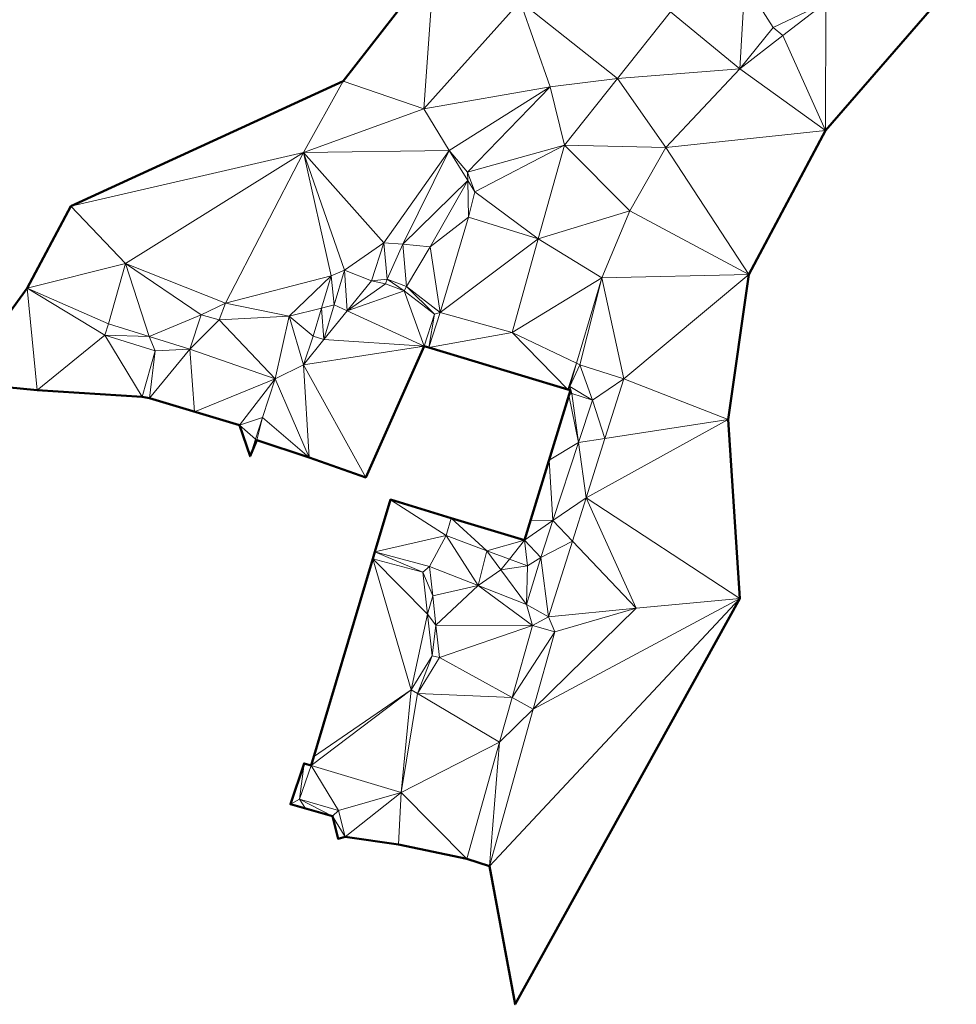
# Model space of a CAD drawing. Header units: metres. Extents: x 3490451 to 6981510, y 5754235 to 11509207.
# Tile 7 of 77: x 3490526 to 3490565, y 5754345 to 5754386. Entities that reach past the tile are written whole.
import ezdxf

# ---------------------------------------------------------------- set-up
doc = ezdxf.new("R2010")
doc.units = ezdxf.units.M
doc.layers.add('Kartierung-05$0$$VERB', color=7, linetype='Continuous', lineweight=18, true_color=0x82563a)

msp = doc.modelspace()

# ---------------------------------------------------------------- linework, layer by layer
at = {"layer": 'Kartierung-05$0$$VERB', "color": 1, "lineweight": 50, "ltscale": 0.02}
msp.add_lwpolyline([(3490543.135, 5754388.506), (3490539.369, 5754383.659), (3490528.106, 5754378.489), (3490526.301, 5754375.091), (3490523.46, 5754371.198), (3490526.709, 5754370.881), (3490531.058, 5754370.597), (3490531.364, 5754370.541), (3490535.091, 5754369.427), (3490535.524, 5754368.147), (3490535.802, 5754368.806), (3490537.973, 5754368.09), (3490540.312, 5754367.271), (3490542.728, 5754372.703), (3490542.918, 5754372.642), (3490548.664, 5754370.91), (3490548.778, 5754370.876), (3490546.884, 5754364.672), (3490543.85, 5754365.588), (3490541.333, 5754366.348), (3490540.688, 5754364.189), (3490540.602, 5754363.902), (3490538.046, 5754355.351), (3490537.758, 5754355.437), (3490537.189, 5754353.752), (3490538.931, 5754353.249), (3490539.165, 5754352.324), (3490539.456, 5754352.398), (3490541.66, 5754352.085), (3490544.488, 5754351.495), (3490545.426, 5754351.187), (3490546.485, 5754345.473), (3490555.782, 5754362.266), (3490555.307, 5754369.665), (3490556.162, 5754375.669), (3490559.332, 5754381.616), (3490564.746, 5754387.847)], dxfattribs=at)
at = {"layer": 'Kartierung-05$0$$VERB'}
for points in [[(3490543.135, 5754388.506, 167.317), (3490539.369, 5754383.659, 166.478), (3490542.713, 5754382.517, 166.095)], [(3490546.702, 5754386.957, 165.546), (3490543.135, 5754388.506, 167.317), (3490542.713, 5754382.517, 166.095)], [(3490555.99, 5754387.727, 164.376), (3490552.915, 5754386.528, 164.809), (3490555.79, 5754384.173, 164.503)], [(3490555.99, 5754387.727, 164.376), (3490555.79, 5754384.173, 164.503), (3490557.17, 5754385.877, 164.281)], [(3490555.99, 5754387.727, 164.376), (3490559.352, 5754386.912, 163.952), (3490557.17, 5754385.877, 164.281)], [(3490559.332, 5754381.616, 163.464), (3490559.352, 5754386.912, 163.952), (3490564.746, 5754387.847, 163.073)], [(3490546.702, 5754386.957, 165.546), (3490542.713, 5754382.517, 166.095), (3490547.94, 5754383.432, 165.473)], [(3490550.723, 5754383.769, 165.171), (3490546.702, 5754386.957, 165.546), (3490552.915, 5754386.528, 164.809)], [(3490550.723, 5754383.769, 165.171), (3490546.702, 5754386.957, 165.546), (3490547.94, 5754383.432, 165.473)], [(3490557.571, 5754385.543, 164.227), (3490559.352, 5754386.912, 163.952), (3490557.17, 5754385.877, 164.281)], [(3490557.571, 5754385.543, 164.227), (3490559.332, 5754381.616, 163.464), (3490559.352, 5754386.912, 163.952)], [(3490550.723, 5754383.769, 165.171), (3490552.915, 5754386.528, 164.809), (3490555.79, 5754384.173, 164.503)], [(3490557.571, 5754385.543, 164.227), (3490555.79, 5754384.173, 164.503), (3490557.17, 5754385.877, 164.281)], [(3490557.571, 5754385.543, 164.227), (3490559.332, 5754381.616, 163.464), (3490555.79, 5754384.173, 164.503)], [(3490550.723, 5754383.769, 165.171), (3490555.79, 5754384.173, 164.503), (3490552.728, 5754380.916, 165.016)], [(3490559.332, 5754381.616, 163.464), (3490555.79, 5754384.173, 164.503), (3490552.728, 5754380.916, 165.016)], [(3490528.106, 5754378.489, 168.684), (3490537.736, 5754380.709, 167.93), (3490539.369, 5754383.659, 166.478)], [(3490537.736, 5754380.709, 167.93), (3490539.369, 5754383.659, 166.478), (3490542.713, 5754382.517, 166.095)], [(3490550.723, 5754383.769, 165.171), (3490548.53, 5754381.01, 165.533), (3490547.94, 5754383.432, 165.473)], [(3490550.723, 5754383.769, 165.171), (3490548.53, 5754381.01, 165.533), (3490552.728, 5754380.916, 165.016)], [(3490543.766, 5754380.797, 166.041), (3490542.713, 5754382.517, 166.095), (3490547.94, 5754383.432, 165.473)], [(3490543.766, 5754380.797, 166.041), (3490544.519, 5754379.897, 165.975), (3490547.94, 5754383.432, 165.473)], [(3490548.53, 5754381.01, 165.533), (3490544.519, 5754379.897, 165.975), (3490547.94, 5754383.432, 165.473)], [(3490543.766, 5754380.797, 166.041), (3490537.736, 5754380.709, 167.93), (3490542.713, 5754382.517, 166.095)], [(3490556.162, 5754375.669, 163.873), (3490559.332, 5754381.616, 163.464), (3490552.728, 5754380.916, 165.016)], [(3490530.367, 5754376.123, 168.618), (3490528.106, 5754378.489, 168.684), (3490537.736, 5754380.709, 167.93)], [(3490530.367, 5754376.123, 168.618), (3490534.5, 5754374.479, 168.57), (3490537.736, 5754380.709, 167.93)], [(3490538.883, 5754375.61, 167.819), (3490534.5, 5754374.479, 168.57), (3490537.736, 5754380.709, 167.93)], [(3490543.766, 5754380.797, 166.041), (3490541.061, 5754376.974, 167.26), (3490537.736, 5754380.709, 167.93)], [(3490539.436, 5754375.836, 167.804), (3490538.883, 5754375.61, 167.819), (3490537.736, 5754380.709, 167.93)], [(3490541.061, 5754376.974, 167.26), (3490539.436, 5754375.836, 167.804), (3490537.736, 5754380.709, 167.93)], [(3490543.766, 5754380.797, 166.041), (3490541.841, 5754376.917, 167.24), (3490541.061, 5754376.974, 167.26)], [(3490544.526, 5754379.554, 166.002), (3490543.766, 5754380.797, 166.041), (3490541.841, 5754376.917, 167.24)], [(3490544.526, 5754379.554, 166.002), (3490543.766, 5754380.797, 166.041), (3490544.519, 5754379.897, 165.975)], [(3490548.53, 5754381.01, 165.533), (3490544.818, 5754379.076, 165.987), (3490544.519, 5754379.897, 165.975)], [(3490547.448, 5754377.138, 165.779), (3490548.53, 5754381.01, 165.533), (3490544.818, 5754379.076, 165.987)], [(3490547.448, 5754377.138, 165.779), (3490548.53, 5754381.01, 165.533), (3490551.239, 5754378.292, 165.31)], [(3490548.53, 5754381.01, 165.533), (3490552.728, 5754380.916, 165.016), (3490551.239, 5754378.292, 165.31)], [(3490556.162, 5754375.669, 163.873), (3490552.728, 5754380.916, 165.016), (3490551.239, 5754378.292, 165.31)], [(3490544.526, 5754379.554, 166.002), (3490544.818, 5754379.076, 165.987), (3490544.519, 5754379.897, 165.975)], [(3490544.526, 5754379.554, 166.002), (3490542.974, 5754376.811, 166.608), (3490541.841, 5754376.917, 167.24)], [(3490544.526, 5754379.554, 166.002), (3490542.974, 5754376.811, 166.608), (3490544.556, 5754378.036, 165.987)], [(3490544.526, 5754379.554, 166.002), (3490544.556, 5754378.036, 165.987), (3490544.818, 5754379.076, 165.987)], [(3490547.448, 5754377.138, 165.779), (3490544.556, 5754378.036, 165.987), (3490544.818, 5754379.076, 165.987)], [(3490530.367, 5754376.123, 168.618), (3490528.106, 5754378.489, 168.684), (3490526.301, 5754375.091, 168.811)], [(3490547.448, 5754377.138, 165.779), (3490551.239, 5754378.292, 165.31), (3490550.078, 5754375.526, 165.605)], [(3490556.162, 5754375.669, 163.873), (3490551.239, 5754378.292, 165.31), (3490550.078, 5754375.526, 165.605)], [(3490542.974, 5754376.811, 166.608), (3490543.385, 5754374.093, 166.041), (3490544.556, 5754378.036, 165.987)], [(3490547.448, 5754377.138, 165.779), (3490543.385, 5754374.093, 166.041), (3490544.556, 5754378.036, 165.987)], [(3490547.448, 5754377.138, 165.779), (3490546.367, 5754373.266, 166.024), (3490543.385, 5754374.093, 166.041)], [(3490547.448, 5754377.138, 165.779), (3490546.367, 5754373.266, 166.024), (3490550.078, 5754375.526, 165.605)], [(3490541.061, 5754376.974, 167.26), (3490539.436, 5754375.836, 167.804), (3490540.553, 5754375.395, 167.29)], [(3490541.061, 5754376.974, 167.26), (3490540.553, 5754375.395, 167.29), (3490541.197, 5754375.465, 167.248)], [(3490541.841, 5754376.917, 167.24), (3490541.061, 5754376.974, 167.26), (3490541.197, 5754375.465, 167.248)], [(3490541.841, 5754376.917, 167.24), (3490541.197, 5754375.465, 167.248), (3490541.999, 5754375.166, 166.934)], [(3490542.974, 5754376.811, 166.608), (3490541.841, 5754376.917, 167.24), (3490541.999, 5754375.166, 166.934)], [(3490542.974, 5754376.811, 166.608), (3490541.999, 5754375.166, 166.934), (3490543.385, 5754374.093, 166.041)], [(3490530.367, 5754376.123, 168.618), (3490526.301, 5754375.091, 168.811), (3490529.66, 5754373.615, 168.639)], [(3490531.342, 5754373.091, 168.621), (3490530.367, 5754376.123, 168.618), (3490529.66, 5754373.615, 168.639)], [(3490530.367, 5754376.123, 168.618), (3490534.5, 5754374.479, 168.57), (3490533.505, 5754373.997, 168.586)], [(3490531.342, 5754373.091, 168.621), (3490530.367, 5754376.123, 168.618), (3490533.505, 5754373.997, 168.586)], [(3490539.002, 5754374.404, 167.843), (3490539.436, 5754375.836, 167.804), (3490538.883, 5754375.61, 167.819)], [(3490539.54, 5754374.158, 167.592), (3490539.002, 5754374.404, 167.843), (3490539.436, 5754375.836, 167.804)], [(3490539.54, 5754374.158, 167.592), (3490539.436, 5754375.836, 167.804), (3490540.553, 5754375.395, 167.29)], [(3490538.883, 5754375.61, 167.819), (3490537.146, 5754373.937, 168.513), (3490534.5, 5754374.479, 168.57)], [(3490538.478, 5754374.272, 167.862), (3490538.883, 5754375.61, 167.819), (3490537.146, 5754373.937, 168.513)], [(3490538.478, 5754374.272, 167.862), (3490539.002, 5754374.404, 167.843), (3490538.883, 5754375.61, 167.819)], [(3490539.54, 5754374.158, 167.592), (3490541.127, 5754375.278, 167.384), (3490540.553, 5754375.395, 167.29)], [(3490541.127, 5754375.278, 167.384), (3490540.553, 5754375.395, 167.29), (3490541.197, 5754375.465, 167.248)], [(3490541.901, 5754374.989, 167.32), (3490541.127, 5754375.278, 167.384), (3490541.197, 5754375.465, 167.248)], [(3490541.901, 5754374.989, 167.32), (3490541.197, 5754375.465, 167.248), (3490541.999, 5754375.166, 166.934)], [(3490546.367, 5754373.266, 166.024), (3490550.078, 5754375.526, 165.605), (3490549.026, 5754371.994, 165.931)], [(3490549.166, 5754371.921, 165.952), (3490550.078, 5754375.526, 165.605), (3490549.026, 5754371.994, 165.931)], [(3490550.988, 5754371.345, 165.857), (3490549.166, 5754371.921, 165.952), (3490550.078, 5754375.526, 165.605)], [(3490550.988, 5754371.345, 165.857), (3490556.162, 5754375.669, 163.873), (3490550.078, 5754375.526, 165.605)], [(3490550.988, 5754371.345, 165.857), (3490555.307, 5754369.665, 163.952), (3490556.162, 5754375.669, 163.873)], [(3490526.709, 5754370.881, 168.698), (3490523.46, 5754371.198, 169.052), (3490526.301, 5754375.091, 168.811)], [(3490526.709, 5754370.881, 168.698), (3490526.301, 5754375.091, 168.811), (3490529.513, 5754373.152, 168.65)], [(3490526.301, 5754375.091, 168.811), (3490529.66, 5754373.615, 168.639), (3490529.513, 5754373.152, 168.65)], [(3490539.54, 5754374.158, 167.592), (3490541.901, 5754374.989, 167.32), (3490541.127, 5754375.278, 167.384)], [(3490541.901, 5754374.989, 167.32), (3490539.54, 5754374.158, 167.592), (3490542.728, 5754372.703, 167.312)], [(3490543.152, 5754374.021, 167.305), (3490541.901, 5754374.989, 167.32), (3490541.999, 5754375.166, 166.934)], [(3490542.728, 5754372.703, 167.312), (3490543.152, 5754374.021, 167.305), (3490541.901, 5754374.989, 167.32)], [(3490541.901, 5754374.989, 167.32), (3490542.728, 5754372.703, 167.312), (3490542.728, 5754372.703, 167.312)], [(3490541.901, 5754374.989, 167.32), (3490542.728, 5754372.703, 167.312), (3490542.728, 5754372.703, 167.312)], [(3490543.152, 5754374.021, 167.305), (3490541.999, 5754375.166, 166.934), (3490543.385, 5754374.093, 166.041)], [(3490534.5, 5754374.479, 168.57), (3490534.246, 5754373.781, 168.588), (3490533.505, 5754373.997, 168.586)], [(3490537.146, 5754373.937, 168.513), (3490534.5, 5754374.479, 168.57), (3490534.246, 5754373.781, 168.588)], [(3490538.478, 5754374.272, 167.862), (3490537.146, 5754373.937, 168.513), (3490538.128, 5754373.115, 167.9)], [(3490538.478, 5754374.272, 167.862), (3490538.128, 5754373.115, 167.9), (3490538.569, 5754372.972, 167.881)], [(3490538.478, 5754374.272, 167.862), (3490539.002, 5754374.404, 167.843), (3490538.569, 5754372.972, 167.881)], [(3490539.54, 5754374.158, 167.592), (3490539.002, 5754374.404, 167.843), (3490538.569, 5754372.972, 167.881)], [(3490539.54, 5754374.158, 167.592), (3490542.728, 5754372.703, 167.312), (3490538.569, 5754372.972, 167.881)], [(3490531.342, 5754373.091, 168.621), (3490533.505, 5754373.997, 168.586), (3490533.023, 5754372.568, 168.604)], [(3490534.246, 5754373.781, 168.588), (3490533.505, 5754373.997, 168.586), (3490533.023, 5754372.568, 168.604)], [(3490534.246, 5754373.781, 168.588), (3490533.023, 5754372.568, 168.604), (3490536.556, 5754371.342, 168.567)], [(3490537.146, 5754373.937, 168.513), (3490534.246, 5754373.781, 168.588), (3490536.556, 5754371.342, 168.567)], [(3490537.146, 5754373.937, 168.513), (3490536.556, 5754371.342, 168.567), (3490537.728, 5754371.927, 168.029)], [(3490537.146, 5754373.937, 168.513), (3490537.728, 5754371.927, 168.029), (3490538.128, 5754373.115, 167.9)], [(3490543.152, 5754374.021, 167.305), (3490542.918, 5754372.642, 166.088), (3490542.728, 5754372.703, 167.312)], [(3490546.367, 5754373.266, 166.024), (3490542.918, 5754372.642, 166.088), (3490543.385, 5754374.093, 166.041)], [(3490543.152, 5754374.021, 167.305), (3490542.918, 5754372.642, 166.088), (3490543.385, 5754374.093, 166.041)], [(3490531.342, 5754373.091, 168.621), (3490529.66, 5754373.615, 168.639), (3490529.513, 5754373.152, 168.65)], [(3490526.709, 5754370.881, 168.698), (3490529.513, 5754373.152, 168.65), (3490531.058, 5754370.597, 168.632)], [(3490529.513, 5754373.152, 168.65), (3490531.596, 5754372.509, 168.621), (3490531.058, 5754370.597, 168.632)], [(3490531.342, 5754373.091, 168.621), (3490529.513, 5754373.152, 168.65), (3490531.596, 5754372.509, 168.621)], [(3490531.342, 5754373.091, 168.621), (3490533.023, 5754372.568, 168.604), (3490531.596, 5754372.509, 168.621)], [(3490537.728, 5754371.927, 168.029), (3490538.128, 5754373.115, 167.9), (3490538.569, 5754372.972, 167.881)], [(3490542.727, 5754372.703, 167.312), (3490537.728, 5754371.927, 168.029), (3490538.569, 5754372.972, 167.881)], [(3490538.569, 5754372.972, 167.881), (3490542.728, 5754372.703, 167.312), (3490542.728, 5754372.703, 167.312)], [(3490538.569, 5754372.972, 167.881), (3490542.728, 5754372.703, 167.312), (3490542.727, 5754372.703, 167.312)], [(3490546.367, 5754373.266, 166.024), (3490548.664, 5754370.911, 166.013), (3490542.918, 5754372.642, 166.088)], [(3490546.367, 5754373.266, 166.024), (3490549.026, 5754371.994, 165.931), (3490548.664, 5754370.91, 166.013)], [(3490546.367, 5754373.266, 166.024), (3490548.664, 5754370.91, 166.013), (3490548.664, 5754370.911, 166.013)], [(3490531.596, 5754372.509, 168.621), (3490531.058, 5754370.597, 168.632), (3490531.364, 5754370.541, 168.632)], [(3490533.023, 5754372.568, 168.604), (3490531.596, 5754372.509, 168.621), (3490531.364, 5754370.541, 168.632)], [(3490533.228, 5754369.984, 168.635), (3490533.023, 5754372.568, 168.604), (3490531.364, 5754370.541, 168.632)], [(3490533.228, 5754369.984, 168.635), (3490533.023, 5754372.568, 168.604), (3490536.556, 5754371.342, 168.567)], [(3490540.312, 5754367.271, 168.4), (3490542.727, 5754372.703, 167.312), (3490537.728, 5754371.927, 168.029)], [(3490537.973, 5754368.09, 168.369), (3490536.556, 5754371.342, 168.567), (3490537.728, 5754371.927, 168.029)], [(3490540.312, 5754367.271, 168.4), (3490537.973, 5754368.09, 168.369), (3490537.728, 5754371.927, 168.029)], [(3490549.026, 5754371.994, 165.931), (3490548.664, 5754370.91, 166.013), (3490548.757, 5754371.023, 166.01)], [(3490549.166, 5754371.921, 165.952), (3490549.026, 5754371.994, 165.931), (3490548.757, 5754371.023, 166.01)], [(3490549.69, 5754370.464, 165.962), (3490549.166, 5754371.921, 165.952), (3490548.757, 5754371.023, 166.01)], [(3490549.69, 5754370.464, 165.962), (3490550.988, 5754371.345, 165.857), (3490549.166, 5754371.921, 165.952)], [(3490533.228, 5754369.984, 168.635), (3490535.091, 5754369.427, 168.638), (3490536.556, 5754371.342, 168.567)], [(3490536.04, 5754369.745, 168.613), (3490535.091, 5754369.427, 168.638), (3490536.556, 5754371.342, 168.567)], [(3490536.04, 5754369.745, 168.613), (3490537.973, 5754368.09, 168.369), (3490536.556, 5754371.342, 168.567)], [(3490550.205, 5754368.877, 165.984), (3490549.69, 5754370.464, 165.962), (3490550.988, 5754371.345, 165.857)], [(3490550.205, 5754368.877, 165.984), (3490550.988, 5754371.345, 165.857), (3490555.307, 5754369.665, 163.952)], [(3490548.664, 5754370.91, 166.013), (3490548.778, 5754370.876, 165.985), (3490548.757, 5754371.023, 166.01)], [(3490548.757, 5754371.023, 166.01), (3490548.664, 5754370.91, 166.013), (3490548.664, 5754370.91, 166.013)], [(3490548.836, 5754370.743, 166.009), (3490548.778, 5754370.876, 165.985), (3490548.757, 5754371.023, 166.01)], [(3490548.836, 5754370.743, 166.009), (3490549.69, 5754370.464, 165.962), (3490548.757, 5754371.023, 166.01)], [(3490549.115, 5754368.709, 166.072), (3490547.896, 5754367.987, 166.177), (3490548.714, 5754370.666, 166.02)], [(3490548.836, 5754370.743, 166.009), (3490548.76, 5754370.817, 166.011), (3490548.714, 5754370.666, 166.02)], [(3490549.115, 5754368.709, 166.072), (3490548.836, 5754370.743, 166.009), (3490548.714, 5754370.666, 166.02)], [(3490548.836, 5754370.743, 166.009), (3490548.76, 5754370.817, 166.011), (3490548.778, 5754370.876, 165.985)], [(3490549.115, 5754368.709, 166.072), (3490548.836, 5754370.743, 166.009), (3490549.69, 5754370.464, 165.962)], [(3490550.205, 5754368.877, 165.984), (3490549.115, 5754368.709, 166.072), (3490549.69, 5754370.464, 165.962)], [(3490535.751, 5754368.85, 168.639), (3490536.04, 5754369.745, 168.613), (3490535.091, 5754369.427, 168.638)], [(3490535.751, 5754368.85, 168.639), (3490536.04, 5754369.745, 168.613), (3490535.802, 5754368.806, 168.535)], [(3490536.04, 5754369.745, 168.613), (3490537.973, 5754368.09, 168.369), (3490535.802, 5754368.806, 168.535)], [(3490550.205, 5754368.877, 165.984), (3490549.428, 5754366.425, 166.111), (3490555.307, 5754369.665, 163.952)], [(3490549.428, 5754366.425, 166.111), (3490555.782, 5754362.266, 163.728), (3490555.307, 5754369.665, 163.952)], [(3490535.751, 5754368.85, 168.639), (3490535.091, 5754369.427, 168.638), (3490535.524, 5754368.147, 168.659)], [(3490535.524, 5754368.147, 168.659), (3490535.091, 5754369.427, 168.638), (3490535.524, 5754368.147, 168.659)], [(3490535.751, 5754368.85, 168.639), (3490535.802, 5754368.806, 168.535), (3490535.524, 5754368.147, 168.659)], [(3490550.205, 5754368.877, 165.984), (3490549.115, 5754368.709, 166.072), (3490549.428, 5754366.425, 166.111)], [(3490549.115, 5754368.709, 166.072), (3490548.056, 5754365.48, 166.274), (3490547.896, 5754367.987, 166.177)], [(3490549.115, 5754368.709, 166.072), (3490548.056, 5754365.48, 166.274), (3490549.428, 5754366.425, 166.111)], [(3490535.524, 5754368.147, 168.659), (3490535.524, 5754368.147, 168.659), (3490535.524, 5754368.147, 168.659)], [(3490535.524, 5754368.147, 168.659), (3490535.524, 5754368.147, 168.659), (3490535.524, 5754368.147, 168.659)], [(3490548.056, 5754365.48, 166.274), (3490547.138, 5754365.504, 166.329), (3490547.896, 5754367.987, 166.177)], [(3490548.86, 5754364.635, 166.203), (3490548.056, 5754365.48, 166.274), (3490549.428, 5754366.425, 166.111)], [(3490548.86, 5754364.635, 166.203), (3490549.428, 5754366.425, 166.111), (3490551.5, 5754361.861, 165.904)], [(3490549.428, 5754366.425, 166.111), (3490551.5, 5754361.861, 165.904), (3490555.782, 5754362.266, 163.728)], [(3490540.688, 5754364.189, 166.588), (3490540.688, 5754364.19, 166.589), (3490541.333, 5754366.348, 166.569)], [(3490540.688, 5754364.189, 166.588), (3490541.333, 5754366.348, 166.569), (3490541.333, 5754366.347, 166.569)], [(3490541.333, 5754366.347, 166.569), (3490540.688, 5754364.189, 166.588), (3490543.632, 5754364.865, 166.526)], [(3490543.632, 5754364.865, 166.526), (3490541.335, 5754366.347, 166.569), (3490541.333, 5754366.347, 166.569)], [(3490543.632, 5754364.865, 166.526), (3490543.85, 5754365.588, 166.526), (3490541.335, 5754366.347, 166.569)], [(3490543.632, 5754364.865, 166.526), (3490545.318, 5754364.237, 166.478), (3490543.85, 5754365.588, 166.526)], [(3490543.632, 5754364.865, 166.526), (3490543.85, 5754365.588, 166.526), (3490543.85, 5754365.588, 166.526)], [(3490545.318, 5754364.237, 166.478), (3490543.85, 5754365.588, 166.526), (3490543.85, 5754365.588, 166.526)], [(3490545.318, 5754364.237, 166.478), (3490543.85, 5754365.588, 166.526), (3490546.884, 5754364.672, 166.428)], [(3490548.056, 5754365.48, 166.274), (3490547.138, 5754365.504, 166.329), (3490546.884, 5754364.672, 166.428)], [(3490548.056, 5754365.48, 166.274), (3490546.884, 5754364.672, 166.428), (3490547.556, 5754363.955, 166.37)], [(3490548.86, 5754364.635, 166.203), (3490548.056, 5754365.48, 166.274), (3490547.556, 5754363.955, 166.37)], [(3490540.688, 5754364.189, 166.588), (3490542.951, 5754363.579, 166.569), (3490543.632, 5754364.865, 166.526)], [(3490544.954, 5754362.796, 166.494), (3490542.951, 5754363.579, 166.569), (3490543.632, 5754364.865, 166.526)], [(3490544.954, 5754362.796, 166.494), (3490545.318, 5754364.237, 166.478), (3490543.632, 5754364.865, 166.526)], [(3490546.253, 5754363.889, 166.451), (3490545.318, 5754364.237, 166.478), (3490546.884, 5754364.672, 166.428)], [(3490546.253, 5754363.889, 166.451), (3490546.884, 5754364.672, 166.428), (3490547.004, 5754363.609, 166.43)], [(3490546.884, 5754364.672, 166.428), (3490547.004, 5754363.609, 166.43), (3490547.556, 5754363.955, 166.37)], [(3490548.86, 5754364.635, 166.203), (3490547.556, 5754363.955, 166.37), (3490547.867, 5754361.506, 166.364)], [(3490548.86, 5754364.635, 166.203), (3490551.5, 5754361.861, 165.904), (3490547.867, 5754361.506, 166.364)], [(3490542.675, 5754363.343, 167.365), (3490540.602, 5754363.902, 167.321), (3490540.688, 5754364.189, 166.588)], [(3490540.602, 5754363.902, 167.321), (3490540.688, 5754364.189, 166.588), (3490540.688, 5754364.189, 166.589)], [(3490540.602, 5754363.902, 167.321), (3490540.688, 5754364.189, 166.589), (3490540.602, 5754363.902, 167.321)], [(3490540.688, 5754364.189, 166.588), (3490540.688, 5754364.19, 166.589), (3490540.688, 5754364.189, 166.588)], [(3490542.675, 5754363.343, 167.365), (3490540.688, 5754364.189, 166.588), (3490542.951, 5754363.579, 166.569)], [(3490540.688, 5754364.189, 166.588), (3490540.688, 5754364.189, 166.588), (3490540.688, 5754364.189, 166.589)], [(3490544.954, 5754362.796, 166.494), (3490545.318, 5754364.237, 166.478), (3490545.893, 5754363.441, 166.476)], [(3490546.253, 5754363.889, 166.451), (3490545.318, 5754364.237, 166.478), (3490545.893, 5754363.441, 166.476)], [(3490546.958, 5754362.013, 166.42), (3490547.556, 5754363.955, 166.37), (3490547.867, 5754361.506, 166.364)], [(3490546.958, 5754362.013, 166.42), (3490547.004, 5754363.609, 166.43), (3490547.556, 5754363.955, 166.37)], [(3490538.153, 5754355.708, 168.576), (3490542.194, 5754358.483, 167.259), (3490540.602, 5754363.902, 167.321)], [(3490540.602, 5754363.902, 167.321), (3490540.6, 5754363.895, 167.322), (3490538.153, 5754355.708, 168.576)], [(3490540.602, 5754363.902, 167.321), (3490540.602, 5754363.902, 167.321), (3490540.6, 5754363.895, 167.322)], [(3490542.864, 5754361.615, 167.333), (3490542.675, 5754363.343, 167.365), (3490540.602, 5754363.902, 167.321)], [(3490542.864, 5754361.615, 167.333), (3490542.194, 5754358.483, 167.259), (3490540.602, 5754363.902, 167.321)], [(3490540.602, 5754363.902, 167.321), (3490540.602, 5754363.902, 167.321), (3490540.602, 5754363.902, 167.321)], [(3490540.602, 5754363.902, 167.321), (3490540.602, 5754363.902, 167.321), (3490540.602, 5754363.902, 167.321)], [(3490543.082, 5754362.364, 166.593), (3490542.675, 5754363.343, 167.365), (3490542.951, 5754363.579, 166.569)], [(3490543.082, 5754362.364, 166.593), (3490544.954, 5754362.796, 166.494), (3490542.951, 5754363.579, 166.569)], [(3490546.253, 5754363.889, 166.451), (3490547.004, 5754363.609, 166.43), (3490545.893, 5754363.441, 166.476)], [(3490546.958, 5754362.013, 166.42), (3490547.004, 5754363.609, 166.43), (3490545.893, 5754363.441, 166.476)], [(3490543.082, 5754362.364, 166.593), (3490542.864, 5754361.615, 167.333), (3490542.675, 5754363.343, 167.365)], [(3490544.954, 5754362.796, 166.494), (3490546.958, 5754362.013, 166.42), (3490545.893, 5754363.441, 166.476)], [(3490543.082, 5754362.364, 166.593), (3490544.954, 5754362.796, 166.494), (3490543.213, 5754361.15, 166.616)], [(3490544.954, 5754362.796, 166.494), (3490543.213, 5754361.15, 166.616), (3490547.207, 5754361.143, 166.397)], [(3490544.954, 5754362.796, 166.494), (3490547.207, 5754361.143, 166.397), (3490546.958, 5754362.013, 166.42)], [(3490543.082, 5754362.364, 166.593), (3490542.864, 5754361.615, 167.333), (3490543.213, 5754361.15, 166.616)], [(3490546.485, 5754345.473, 166.122), (3490555.782, 5754362.266, 163.728), (3490545.426, 5754351.187, 166.522)], [(3490547.238, 5754357.682, 166.419), (3490555.782, 5754362.266, 163.728), (3490545.426, 5754351.187, 166.522)], [(3490547.207, 5754361.143, 166.397), (3490546.958, 5754362.013, 166.42), (3490547.867, 5754361.506, 166.364)], [(3490547.238, 5754357.682, 166.419), (3490551.5, 5754361.861, 165.904), (3490555.782, 5754362.266, 163.728)], [(3490542.864, 5754361.615, 167.333), (3490542.194, 5754358.483, 167.259), (3490543.053, 5754359.888, 167.3)], [(3490542.864, 5754361.615, 167.333), (3490543.053, 5754359.888, 167.3), (3490543.213, 5754361.15, 166.616)], [(3490547.238, 5754357.682, 166.419), (3490551.5, 5754361.861, 165.904), (3490548.128, 5754360.874, 166.369)], [(3490551.5, 5754361.861, 165.904), (3490547.867, 5754361.506, 166.364), (3490548.128, 5754360.874, 166.369)], [(3490543.053, 5754359.888, 167.3), (3490543.213, 5754361.15, 166.616), (3490543.363, 5754359.819, 166.811)], [(3490543.213, 5754361.15, 166.616), (3490543.363, 5754359.819, 166.811), (3490547.207, 5754361.143, 166.397)], [(3490546.367, 5754358.162, 166.45), (3490543.363, 5754359.819, 166.811), (3490547.207, 5754361.143, 166.397)], [(3490546.367, 5754358.162, 166.45), (3490547.207, 5754361.143, 166.397), (3490548.128, 5754360.874, 166.369)], [(3490547.207, 5754361.143, 166.397), (3490547.867, 5754361.506, 166.364), (3490548.128, 5754360.874, 166.369)], [(3490546.367, 5754358.162, 166.45), (3490547.238, 5754357.682, 166.419), (3490548.128, 5754360.874, 166.369)], [(3490542.194, 5754358.483, 167.259), (3490543.053, 5754359.888, 167.3), (3490542.45, 5754358.326, 167.145)], [(3490543.053, 5754359.888, 167.3), (3490543.363, 5754359.819, 166.811), (3490542.45, 5754358.326, 167.145)], [(3490546.367, 5754358.162, 166.45), (3490543.363, 5754359.819, 166.811), (3490542.45, 5754358.326, 167.145)], [(3490538.046, 5754355.351, 167.652), (3490541.769, 5754354.238, 167.138), (3490542.194, 5754358.483, 167.259)], [(3490538.153, 5754355.708, 168.576), (3490538.046, 5754355.351, 167.652), (3490542.194, 5754358.483, 167.259)], [(3490541.769, 5754354.238, 167.138), (3490542.194, 5754358.483, 167.259), (3490542.45, 5754358.326, 167.145)], [(3490545.848, 5754356.319, 166.483), (3490541.769, 5754354.238, 167.138), (3490542.45, 5754358.326, 167.145)], [(3490546.367, 5754358.162, 166.45), (3490545.848, 5754356.319, 166.483), (3490542.45, 5754358.326, 167.145)], [(3490546.367, 5754358.162, 166.45), (3490547.238, 5754357.682, 166.419), (3490545.848, 5754356.319, 166.483)], [(3490547.238, 5754357.682, 166.419), (3490545.848, 5754356.319, 166.483), (3490545.426, 5754351.187, 166.522)], [(3490545.848, 5754356.319, 166.483), (3490541.769, 5754354.238, 167.138), (3490544.488, 5754351.495, 166.57)], [(3490545.848, 5754356.319, 166.483), (3490544.488, 5754351.495, 166.57), (3490545.426, 5754351.187, 166.522)], [(3490537.574, 5754353.953, 167.876), (3490537.19, 5754353.752, 168.74), (3490537.758, 5754355.435, 168.704)], [(3490538.046, 5754355.351, 167.652), (3490537.574, 5754353.953, 167.876), (3490537.758, 5754355.437, 168.704)], [(3490537.574, 5754353.953, 167.876), (3490537.758, 5754355.435, 168.704), (3490537.758, 5754355.437, 168.704)], [(3490538.046, 5754355.351, 167.652), (3490537.574, 5754353.953, 167.876), (3490539.179, 5754353.49, 167.723)], [(3490538.046, 5754355.351, 167.652), (3490539.179, 5754353.49, 167.723), (3490541.769, 5754354.238, 167.138)], [(3490539.179, 5754353.49, 167.723), (3490539.456, 5754352.398, 167.642), (3490541.769, 5754354.238, 167.138)], [(3490539.456, 5754352.398, 167.642), (3490541.66, 5754352.085, 167.219), (3490541.769, 5754354.238, 167.138)], [(3490541.66, 5754352.085, 167.219), (3490541.769, 5754354.238, 167.138), (3490544.488, 5754351.495, 166.57)], [(3490537.81, 5754353.573, 168.703), (3490537.189, 5754353.752, 168.741), (3490537.574, 5754353.953, 167.876)], [(3490537.574, 5754353.953, 167.876), (3490537.189, 5754353.752, 168.741), (3490537.19, 5754353.752, 168.74)], [(3490537.574, 5754353.953, 167.876), (3490538.93, 5754353.25, 168.634), (3490537.81, 5754353.573, 168.703)], [(3490537.574, 5754353.953, 167.876), (3490539.179, 5754353.49, 167.723), (3490538.931, 5754353.249, 168.634)], [(3490537.574, 5754353.953, 167.876), (3490538.931, 5754353.249, 168.634), (3490538.93, 5754353.25, 168.634)], [(3490537.189, 5754353.752, 168.741), (3490537.189, 5754353.752, 168.741), (3490537.81, 5754353.573, 168.703)], [(3490538.931, 5754353.249, 168.635), (3490539.179, 5754353.49, 167.723), (3490539.456, 5754352.398, 167.642)], [(3490539.179, 5754353.49, 167.723), (3490538.931, 5754353.249, 168.635), (3490538.931, 5754353.249, 168.634)], [(3490538.931, 5754353.249, 168.635), (3490538.931, 5754353.249, 168.635), (3490539.066, 5754352.715, 168.639)], [(3490538.931, 5754353.249, 168.635), (3490539.456, 5754352.398, 167.642), (3490539.165, 5754352.324, 168.641)], [(3490538.931, 5754353.249, 168.635), (3490539.165, 5754352.324, 168.641), (3490539.066, 5754352.715, 168.639)], [(3490538.931, 5754353.249, 168.635), (3490538.931, 5754353.249, 168.635), (3490538.931, 5754353.249, 168.635)], [(3490538.931, 5754353.249, 168.635), (3490538.931, 5754353.249, 168.635), (3490538.931, 5754353.249, 168.634)]]:
    msp.add_3dface(points, dxfattribs=at)

doc.saveas('drawing.dxf')
